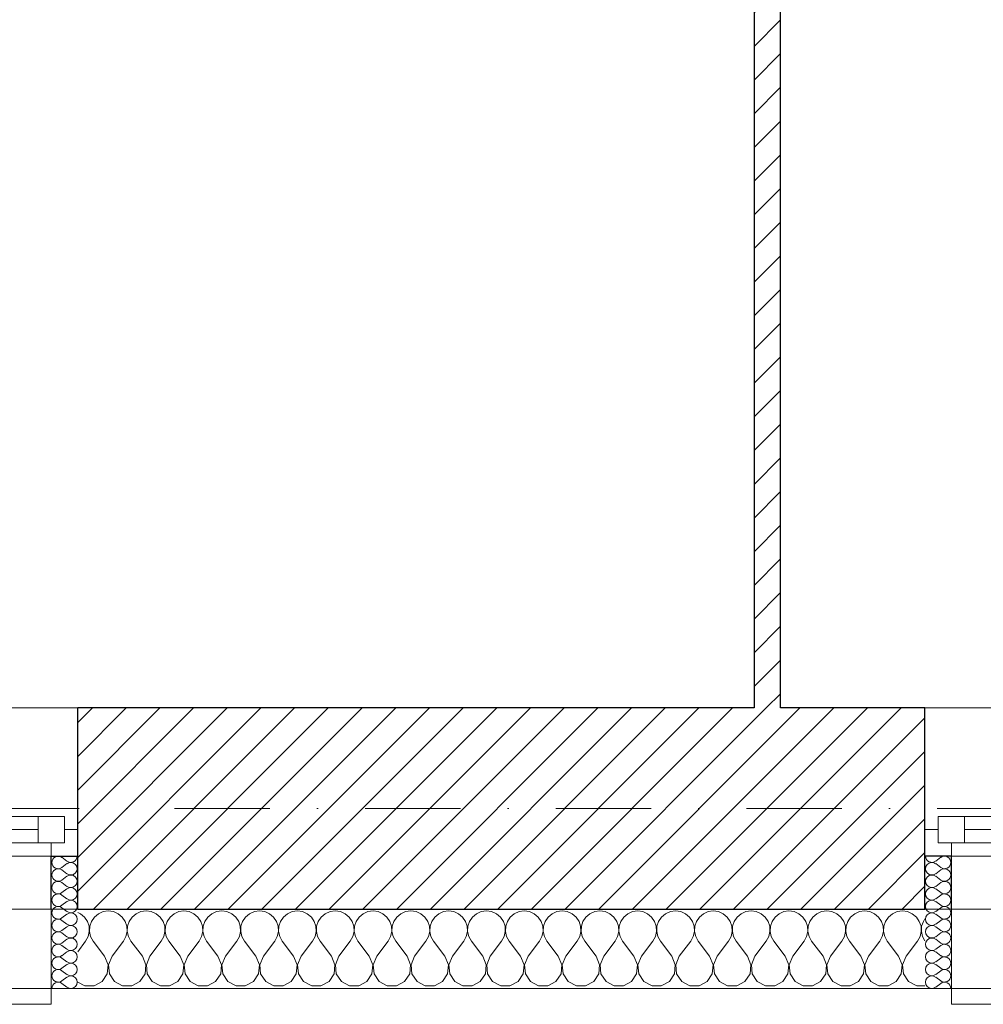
# Model space of a CAD drawing. Header units: millimetres. Extents: x -140780 to 266886, y -104422 to 233759.
# Tile 24 of 104: x 195261 to 197081, y 106825 to 108685. Entities that reach past the tile are written whole.
import ezdxf

# ---------------------------------------------------------------- set-up
doc = ezdxf.new("R2010")
doc.units = ezdxf.units.MM
doc.header["$MEASUREMENT"] = 0
doc.linetypes.add('Kropki i Kreski', pattern=[360, 180, -90, 0, -90])
doc.linetypes.add('Przerywana', pattern=[240, 120, -120])
for name, color, linetype in [('Konstrukcja - Siatki mod', 7, 'Continuous'), ('KR_INW', 7, 'Continuous'), ('NAPIS_SODON', 7, 'Continuous'), ('Okna ArchiCADa', 7, 'Continuous')]:
    doc.layers.add(name, color=color, linetype=linetype)
doc.layers.add('Konstrukcja - Siatki mod_Nr_pióra__48', color=7, linetype='Continuous', lineweight=15, true_color=0xa80f02)
doc.layers.add('KR_INW_Nr_pióra__102', color=7, linetype='Continuous', lineweight=5, true_color=0xcccccc)
for name, color, linetype, lineweight in [('KR_INW_Nr_pióra__101', 252, 'Continuous', 5), ('KR_INW_Nr_pióra__27', 7, 'Continuous', 25), ('KR_INW_Nr_pióra__47', 7, 'Continuous', 15), ('NAPIS_SODON_Nr_pióra__1', 7, 'Continuous', 13), ('Okna ArchiCADa_Nr_pióra__1', 7, 'Continuous', 13), ('Okna ArchiCADa_Nr_pióra__27', 7, 'Continuous', 25)]:
    doc.layers.add(name, color=color, linetype=linetype, lineweight=lineweight)
pattern_1 = [(45, (0, 0), (-31.819804, 31.819804), [])]

# ---------------------------------------------------------------- blocks, each defined once
blk = doc.blocks.new('Strop_1', base_point=(179225, 121523.3))
at = {"layer": 'NAPIS_SODON_Nr_pióra__1', "linetype": 'Continuous', "flags": 128}
blk.add_lwpolyline([(179225, 121523.3), (179225.9, 107003.8), (250898.3, 107008.3), (250897.4, 121527.8)], close=True, dxfattribs=at)
blk = doc.blocks.new('*X157')
at = {"layer": 'KR_INW_Nr_pióra__102', "linetype": 'Continuous'}
for p, q in [((195375.9, 106996.2), (195370.8, 106998.5)), ((195383.5, 106989.9), (195375.9, 106996.2)), ((195409.8, 106996.2), (195402.2, 106989.9)), ((195418.8, 107000.2), (195409.8, 106996.2)), ((195428.6, 107001.6), (195418.8, 107000.2)), ((195438.3, 107000.2), (195428.6, 107001.6)), ((195447.3, 106996.2), (195438.3, 107000.2)), ((195454.9, 106989.9), (195447.3, 106996.2)), ((195481.2, 106996.2), (195473.6, 106989.9)), ((195490.2, 107000.2), (195481.2, 106996.2)), ((195500, 107001.6), (195490.2, 107000.2)), ((195509.8, 107000.2), (195500, 107001.6)), ((195518.8, 106996.2), (195509.8, 107000.2)), ((195526.4, 106989.9), (195518.8, 106996.2)), ((195552.7, 106996.2), (195545.1, 106989.9)), ((195561.7, 107000.2), (195552.7, 106996.2)), ((195571.4, 107001.6), (195561.7, 107000.2)), ((195581.2, 107000.2), (195571.4, 107001.6)), ((195590.2, 106996.2), (195581.2, 107000.2)), ((195597.8, 106989.9), (195590.2, 106996.2)), ((195624.1, 106996.2), (195616.5, 106989.9)), ((195633.1, 107000.2), (195624.1, 106996.2)), ((195642.9, 107001.6), (195633.1, 107000.2)), ((195652.6, 107000.2), (195642.9, 107001.6)), ((195661.6, 106996.2), (195652.6, 107000.2)), ((195669.2, 106989.9), (195661.6, 106996.2)), ((195695.5, 106996.2), (195687.9, 106989.9)), ((195704.5, 107000.2), (195695.5, 106996.2)), ((195714.3, 107001.6), (195704.5, 107000.2)), ((195724, 107000.2), (195714.3, 107001.6)), ((195733.1, 106996.2), (195724, 107000.2)), ((195740.6, 106989.9), (195733.1, 106996.2)), ((195766.9, 106996.2), (195759.4, 106989.9)), ((195776, 107000.2), (195766.9, 106996.2)), ((195785.7, 107001.6), (195776, 107000.2)), ((195795.5, 107000.2), (195785.7, 107001.6)), ((195804.5, 106996.2), (195795.5, 107000.2)), ((195812.1, 106989.9), (195804.5, 106996.2)), ((195838.4, 106996.2), (195830.8, 106989.9)), ((195847.4, 107000.2), (195838.4, 106996.2)), ((195857.1, 107001.6), (195847.4, 107000.2)), ((195866.9, 107000.2), (195857.1, 107001.6)), ((195875.9, 106996.2), (195866.9, 107000.2)), ((195883.5, 106989.9), (195875.9, 106996.2)), ((195909.8, 106996.2), (195902.2, 106989.9)), ((195918.8, 107000.2), (195909.8, 106996.2)), ((195928.6, 107001.6), (195918.8, 107000.2)), ((195938.3, 107000.2), (195928.6, 107001.6)), ((195947.3, 106996.2), (195938.3, 107000.2)), ((195954.9, 106989.9), (195947.3, 106996.2)), ((195981.2, 106996.2), (195973.6, 106989.9)), ((195990.2, 107000.2), (195981.2, 106996.2)), ((196000, 107001.6), (195990.2, 107000.2)), ((196009.8, 107000.2), (196000, 107001.6)), ((196018.8, 106996.2), (196009.8, 107000.2)), ((196026.4, 106989.9), (196018.8, 106996.2)), ((196052.7, 106996.2), (196045.1, 106989.9)), ((196061.7, 107000.2), (196052.7, 106996.2)), ((196071.4, 107001.6), (196061.7, 107000.2)), ((196081.2, 107000.2), (196071.4, 107001.6)), ((196090.2, 106996.2), (196081.2, 107000.2)), ((196097.8, 106989.9), (196090.2, 106996.2)), ((196124.1, 106996.2), (196116.5, 106989.9)), ((196133.1, 107000.2), (196124.1, 106996.2)), ((196142.9, 107001.6), (196133.1, 107000.2)), ((196152.6, 107000.2), (196142.9, 107001.6)), ((196161.6, 106996.2), (196152.6, 107000.2)), ((196169.2, 106989.9), (196161.6, 106996.2)), ((196195.5, 106996.2), (196187.9, 106989.9)), ((196204.5, 107000.2), (196195.5, 106996.2)), ((196214.3, 107001.6), (196204.5, 107000.2)), ((196224, 107000.2), (196214.3, 107001.6)), ((196233.1, 106996.2), (196224, 107000.2)), ((196240.6, 106989.9), (196233.1, 106996.2)), ((196266.9, 106996.2), (196259.4, 106989.9)), ((196276, 107000.2), (196266.9, 106996.2)), ((196285.7, 107001.6), (196276, 107000.2)), ((196295.5, 107000.2), (196285.7, 107001.6)), ((196304.5, 106996.2), (196295.5, 107000.2)), ((196312.1, 106989.9), (196304.5, 106996.2)), ((196338.4, 106996.2), (196330.8, 106989.9)), ((196347.4, 107000.2), (196338.4, 106996.2)), ((196357.1, 107001.6), (196347.4, 107000.2)), ((196366.9, 107000.2), (196357.1, 107001.6)), ((196375.9, 106996.2), (196366.9, 107000.2)), ((196383.5, 106989.9), (196375.9, 106996.2)), ((196409.8, 106996.2), (196402.2, 106989.9)), ((196418.8, 107000.2), (196409.8, 106996.2)), ((196428.6, 107001.6), (196418.8, 107000.2)), ((196438.3, 107000.2), (196428.6, 107001.6)), ((196447.3, 106996.2), (196438.3, 107000.2)), ((196454.9, 106989.9), (196447.3, 106996.2)), ((196481.2, 106996.2), (196473.6, 106989.9)), ((196490.2, 107000.2), (196481.2, 106996.2)), ((196500, 107001.6), (196490.2, 107000.2)), ((196509.8, 107000.2), (196500, 107001.6)), ((196518.8, 106996.2), (196509.8, 107000.2)), ((196526.4, 106989.9), (196518.8, 106996.2)), ((196552.7, 106996.2), (196545.1, 106989.9)), ((196561.7, 107000.2), (196552.7, 106996.2)), ((196571.4, 107001.6), (196561.7, 107000.2)), ((196581.2, 107000.2), (196571.4, 107001.6)), ((196590.2, 106996.2), (196581.2, 107000.2)), ((196597.8, 106989.9), (196590.2, 106996.2)), ((196624.1, 106996.2), (196616.5, 106989.9)), ((196633.1, 107000.2), (196624.1, 106996.2)), ((196642.9, 107001.6), (196633.1, 107000.2)), ((196652.6, 107000.2), (196642.9, 107001.6)), ((196661.6, 106996.2), (196652.6, 107000.2)), ((196669.2, 106989.9), (196661.6, 106996.2)), ((196695.5, 106996.2), (196687.9, 106989.9)), ((196704.5, 107000.2), (196695.5, 106996.2)), ((196714.3, 107001.6), (196704.5, 107000.2)), ((196724, 107000.2), (196714.3, 107001.6)), ((196733.1, 106996.2), (196724, 107000.2)), ((196740.6, 106989.9), (196733.1, 106996.2)), ((196766.9, 106996.2), (196759.4, 106989.9)), ((196776, 107000.2), (196766.9, 106996.2)), ((196785.7, 107001.6), (196776, 107000.2)), ((196795.5, 107000.2), (196785.7, 107001.6)), ((196804.5, 106996.2), (196795.5, 107000.2)), ((196812.1, 106989.9), (196804.5, 106996.2)), ((196838.4, 106996.2), (196830.8, 106989.9)), ((196847.4, 107000.2), (196838.4, 106996.2)), ((196857.1, 107001.6), (196847.4, 107000.2)), ((196866.9, 107000.2), (196857.1, 107001.6)), ((196875.9, 106996.2), (196866.9, 107000.2)), ((196883.5, 106989.9), (196875.9, 106996.2)), ((196909.8, 106996.2), (196902.2, 106989.9)), ((196918.8, 107000.2), (196909.8, 106996.2)), ((196928.6, 107001.6), (196918.8, 107000.2)), ((196938.3, 107000.2), (196928.6, 107001.6)), ((196947.3, 106996.2), (196938.3, 107000.2)), ((196954.9, 106989.9), (196947.3, 106996.2)), ((195389.1, 106981.8), (195383.5, 106989.9)), ((195392.2, 106972.5), (195389.1, 106981.8)), ((195392.7, 106962.6), (195392.2, 106972.5)), ((195393.5, 106972.5), (195393, 106962.6)), ((195396.6, 106981.8), (195393.5, 106972.5)), ((195402.2, 106989.9), (195396.6, 106981.8)), ((195460.5, 106981.8), (195454.9, 106989.9)), ((195463.7, 106972.5), (195460.5, 106981.8)), ((195464.1, 106962.6), (195463.7, 106972.5)), ((195464.9, 106972.5), (195464.4, 106962.6)), ((195468.1, 106981.8), (195464.9, 106972.5)), ((195473.6, 106989.9), (195468.1, 106981.8)), ((195531.9, 106981.8), (195526.4, 106989.9)), ((195535.1, 106972.5), (195531.9, 106981.8)), ((195535.6, 106962.6), (195535.1, 106972.5)), ((195536.3, 106972.5), (195535.9, 106962.6)), ((195539.5, 106981.8), (195536.3, 106972.5)), ((195545.1, 106989.9), (195539.5, 106981.8)), ((195603.4, 106981.8), (195597.8, 106989.9)), ((195606.5, 106972.5), (195603.4, 106981.8)), ((195607, 106962.6), (195606.5, 106972.5)), ((195607.8, 106972.5), (195607.3, 106962.6)), ((195610.9, 106981.8), (195607.8, 106972.5)), ((195616.5, 106989.9), (195610.9, 106981.8)), ((195674.8, 106981.8), (195669.2, 106989.9)), ((195677.9, 106972.5), (195674.8, 106981.8)), ((195678.4, 106962.6), (195677.9, 106972.5)), ((195679.2, 106972.5), (195678.7, 106962.6)), ((195682.3, 106981.8), (195679.2, 106972.5)), ((195687.9, 106989.9), (195682.3, 106981.8)), ((195746.2, 106981.8), (195740.6, 106989.9)), ((195749.4, 106972.5), (195746.2, 106981.8)), ((195749.9, 106962.6), (195749.4, 106972.5)), ((195750.6, 106972.5), (195750.1, 106962.6)), ((195753.8, 106981.8), (195750.6, 106972.5)), ((195759.4, 106989.9), (195753.8, 106981.8)), ((195817.7, 106981.8), (195812.1, 106989.9)), ((195820.8, 106972.5), (195817.7, 106981.8)), ((195821.3, 106962.6), (195820.8, 106972.5)), ((195822.1, 106972.5), (195821.6, 106962.6)), ((195825.2, 106981.8), (195822.1, 106972.5)), ((195830.8, 106989.9), (195825.2, 106981.8)), ((195889.1, 106981.8), (195883.5, 106989.9)), ((195892.2, 106972.5), (195889.1, 106981.8)), ((195892.7, 106962.6), (195892.2, 106972.5)), ((195893.5, 106972.5), (195893, 106962.6)), ((195896.6, 106981.8), (195893.5, 106972.5)), ((195902.2, 106989.9), (195896.6, 106981.8)), ((195960.5, 106981.8), (195954.9, 106989.9)), ((195963.7, 106972.5), (195960.5, 106981.8)), ((195964.1, 106962.6), (195963.7, 106972.5)), ((195964.9, 106972.5), (195964.4, 106962.6)), ((195968.1, 106981.8), (195964.9, 106972.5)), ((195973.6, 106989.9), (195968.1, 106981.8)), ((196031.9, 106981.8), (196026.4, 106989.9)), ((196035.1, 106972.5), (196031.9, 106981.8)), ((196035.6, 106962.6), (196035.1, 106972.5)), ((196036.3, 106972.5), (196035.9, 106962.6)), ((196039.5, 106981.8), (196036.3, 106972.5)), ((196045.1, 106989.9), (196039.5, 106981.8)), ((196103.4, 106981.8), (196097.8, 106989.9)), ((196106.5, 106972.5), (196103.4, 106981.8)), ((196107, 106962.6), (196106.5, 106972.5)), ((196107.8, 106972.5), (196107.3, 106962.6)), ((196110.9, 106981.8), (196107.8, 106972.5)), ((196116.5, 106989.9), (196110.9, 106981.8)), ((196174.8, 106981.8), (196169.2, 106989.9)), ((196177.9, 106972.5), (196174.8, 106981.8)), ((196178.4, 106962.6), (196177.9, 106972.5)), ((196179.2, 106972.5), (196178.7, 106962.6)), ((196182.3, 106981.8), (196179.2, 106972.5)), ((196187.9, 106989.9), (196182.3, 106981.8)), ((196246.2, 106981.8), (196240.6, 106989.9)), ((196249.4, 106972.5), (196246.2, 106981.8)), ((196249.9, 106962.6), (196249.4, 106972.5)), ((196250.6, 106972.5), (196250.1, 106962.6)), ((196253.8, 106981.8), (196250.6, 106972.5)), ((196259.4, 106989.9), (196253.8, 106981.8)), ((196317.7, 106981.8), (196312.1, 106989.9)), ((196320.8, 106972.5), (196317.7, 106981.8)), ((196321.3, 106962.6), (196320.8, 106972.5)), ((196322.1, 106972.5), (196321.6, 106962.6)), ((196325.2, 106981.8), (196322.1, 106972.5)), ((196330.8, 106989.9), (196325.2, 106981.8)), ((196389.1, 106981.8), (196383.5, 106989.9)), ((196392.2, 106972.5), (196389.1, 106981.8)), ((196392.7, 106962.6), (196392.2, 106972.5)), ((196393.5, 106972.5), (196393, 106962.6)), ((196396.6, 106981.8), (196393.5, 106972.5)), ((196402.2, 106989.9), (196396.6, 106981.8)), ((196460.5, 106981.8), (196454.9, 106989.9)), ((196463.7, 106972.5), (196460.5, 106981.8)), ((196464.1, 106962.6), (196463.7, 106972.5)), ((196464.9, 106972.5), (196464.4, 106962.6)), ((196468.1, 106981.8), (196464.9, 106972.5)), ((196473.6, 106989.9), (196468.1, 106981.8)), ((196531.9, 106981.8), (196526.4, 106989.9)), ((196535.1, 106972.5), (196531.9, 106981.8)), ((196535.6, 106962.6), (196535.1, 106972.5)), ((196536.3, 106972.5), (196535.9, 106962.6)), ((196539.5, 106981.8), (196536.3, 106972.5)), ((196545.1, 106989.9), (196539.5, 106981.8)), ((196603.4, 106981.8), (196597.8, 106989.9)), ((196606.5, 106972.5), (196603.4, 106981.8)), ((196607, 106962.6), (196606.5, 106972.5)), ((196607.8, 106972.5), (196607.3, 106962.6)), ((196610.9, 106981.8), (196607.8, 106972.5)), ((196616.5, 106989.9), (196610.9, 106981.8)), ((196674.8, 106981.8), (196669.2, 106989.9)), ((196677.9, 106972.5), (196674.8, 106981.8)), ((196678.4, 106962.6), (196677.9, 106972.5)), ((196679.2, 106972.5), (196678.7, 106962.6)), ((196682.3, 106981.8), (196679.2, 106972.5)), ((196687.9, 106989.9), (196682.3, 106981.8)), ((196746.2, 106981.8), (196740.6, 106989.9)), ((196749.4, 106972.5), (196746.2, 106981.8)), ((196749.9, 106962.6), (196749.4, 106972.5)), ((196750.6, 106972.5), (196750.1, 106962.6)), ((196753.8, 106981.8), (196750.6, 106972.5)), ((196759.4, 106989.9), (196753.8, 106981.8)), ((196817.7, 106981.8), (196812.1, 106989.9)), ((196820.8, 106972.5), (196817.7, 106981.8)), ((196821.3, 106962.6), (196820.8, 106972.5)), ((196822.1, 106972.5), (196821.6, 106962.6)), ((196825.2, 106981.8), (196822.1, 106972.5)), ((196830.8, 106989.9), (196825.2, 106981.8)), ((196889.1, 106981.8), (196883.5, 106989.9)), ((196892.2, 106972.5), (196889.1, 106981.8)), ((196892.7, 106962.6), (196892.2, 106972.5)), ((196893.5, 106972.5), (196893, 106962.6)), ((196896.6, 106981.8), (196893.5, 106972.5)), ((196902.2, 106989.9), (196896.6, 106981.8)), ((196960.5, 106981.8), (196954.9, 106989.9)), ((196963.7, 106972.5), (196960.5, 106981.8)), ((196964.1, 106962.6), (196963.7, 106972.5)), ((196964.9, 106972.5), (196964.4, 106962.6)), ((196968.1, 106981.8), (196964.9, 106972.5)), ((196971.1, 106986.3), (196968.1, 106981.8)), ((195390.5, 106953.1), (195392.7, 106962.6)), ((195393, 106962.6), (195395.2, 106953.1)), ((195461.9, 106953.1), (195464.1, 106962.6)), ((195464.4, 106962.6), (195466.7, 106953.1)), ((195533.3, 106953.1), (195535.6, 106962.6)), ((195535.9, 106962.6), (195538.1, 106953.1)), ((195604.8, 106953.1), (195607, 106962.6)), ((195607.3, 106962.6), (195609.5, 106953.1)), ((195676.2, 106953.1), (195678.4, 106962.6)), ((195678.7, 106962.6), (195680.9, 106953.1)), ((195747.6, 106953.1), (195749.9, 106962.6)), ((195750.1, 106962.6), (195752.4, 106953.1)), ((195819.1, 106953.1), (195821.3, 106962.6)), ((195821.6, 106962.6), (195823.8, 106953.1)), ((195890.5, 106953.1), (195892.7, 106962.6)), ((195893, 106962.6), (195895.2, 106953.1)), ((195961.9, 106953.1), (195964.1, 106962.6)), ((195964.4, 106962.6), (195966.7, 106953.1)), ((196033.3, 106953.1), (196035.6, 106962.6)), ((196035.9, 106962.6), (196038.1, 106953.1)), ((196104.8, 106953.1), (196107, 106962.6)), ((196107.3, 106962.6), (196109.5, 106953.1)), ((196176.2, 106953.1), (196178.4, 106962.6)), ((196178.7, 106962.6), (196180.9, 106953.1)), ((196247.6, 106953.1), (196249.9, 106962.6)), ((196250.1, 106962.6), (196252.4, 106953.1)), ((196319.1, 106953.1), (196321.3, 106962.6)), ((196321.6, 106962.6), (196323.8, 106953.1)), ((196390.5, 106953.1), (196392.7, 106962.6)), ((196393, 106962.6), (196395.2, 106953.1)), ((196461.9, 106953.1), (196464.1, 106962.6)), ((196464.4, 106962.6), (196466.7, 106953.1)), ((196533.3, 106953.1), (196535.6, 106962.6)), ((196535.9, 106962.6), (196538.1, 106953.1)), ((196604.8, 106953.1), (196607, 106962.6)), ((196607.3, 106962.6), (196609.5, 106953.1)), ((196676.2, 106953.1), (196678.4, 106962.6)), ((196678.7, 106962.6), (196680.9, 106953.1)), ((196747.6, 106953.1), (196749.9, 106962.6)), ((196750.1, 106962.6), (196752.4, 106953.1)), ((196819.1, 106953.1), (196821.3, 106962.6)), ((196821.6, 106962.6), (196823.8, 106953.1)), ((196890.5, 106953.1), (196892.7, 106962.6)), ((196893, 106962.6), (196895.2, 106953.1)), ((196961.9, 106953.1), (196964.1, 106962.6)), ((196964.4, 106962.6), (196966.7, 106953.1)), ((195370.8, 106924.5), (195385.7, 106944.4)), ((195385.7, 106944.4), (195390.5, 106953.1)), ((195395.2, 106953.1), (195400, 106944.4)), ((195421.4, 106915.9), (195400, 106944.4)), ((195435.7, 106915.9), (195457.1, 106944.4)), ((195457.1, 106944.4), (195461.9, 106953.1)), ((195466.7, 106953.1), (195471.4, 106944.4)), ((195492.9, 106915.9), (195471.4, 106944.4)), ((195507.1, 106915.9), (195528.6, 106944.4)), ((195528.6, 106944.4), (195533.3, 106953.1)), ((195538.1, 106953.1), (195542.9, 106944.4)), ((195564.3, 106915.9), (195542.9, 106944.4)), ((195578.6, 106915.9), (195600, 106944.4)), ((195600, 106944.4), (195604.8, 106953.1)), ((195609.5, 106953.1), (195614.3, 106944.4)), ((195635.7, 106915.9), (195614.3, 106944.4)), ((195650, 106915.9), (195671.4, 106944.4)), ((195671.4, 106944.4), (195676.2, 106953.1)), ((195680.9, 106953.1), (195685.7, 106944.4)), ((195707.1, 106915.9), (195685.7, 106944.4)), ((195721.4, 106915.9), (195742.9, 106944.4)), ((195742.9, 106944.4), (195747.6, 106953.1)), ((195752.4, 106953.1), (195757.1, 106944.4)), ((195778.6, 106915.9), (195757.1, 106944.4)), ((195792.9, 106915.9), (195814.3, 106944.4)), ((195814.3, 106944.4), (195819.1, 106953.1)), ((195823.8, 106953.1), (195828.6, 106944.4)), ((195850, 106915.9), (195828.6, 106944.4)), ((195864.3, 106915.9), (195885.7, 106944.4)), ((195885.7, 106944.4), (195890.5, 106953.1)), ((195895.2, 106953.1), (195900, 106944.4)), ((195921.4, 106915.9), (195900, 106944.4)), ((195935.7, 106915.9), (195957.1, 106944.4)), ((195957.1, 106944.4), (195961.9, 106953.1)), ((195966.7, 106953.1), (195971.4, 106944.4)), ((195992.9, 106915.9), (195971.4, 106944.4)), ((196007.1, 106915.9), (196028.6, 106944.4)), ((196028.6, 106944.4), (196033.3, 106953.1)), ((196038.1, 106953.1), (196042.9, 106944.4)), ((196064.3, 106915.9), (196042.9, 106944.4)), ((196078.6, 106915.9), (196100, 106944.4)), ((196100, 106944.4), (196104.8, 106953.1)), ((196109.5, 106953.1), (196114.3, 106944.4)), ((196135.7, 106915.9), (196114.3, 106944.4)), ((196150, 106915.9), (196171.4, 106944.4)), ((196171.4, 106944.4), (196176.2, 106953.1)), ((196180.9, 106953.1), (196185.7, 106944.4)), ((196207.1, 106915.9), (196185.7, 106944.4)), ((196221.4, 106915.9), (196242.9, 106944.4)), ((196242.9, 106944.4), (196247.6, 106953.1)), ((196252.4, 106953.1), (196257.1, 106944.4)), ((196278.6, 106915.9), (196257.1, 106944.4)), ((196292.9, 106915.9), (196314.3, 106944.4)), ((196314.3, 106944.4), (196319.1, 106953.1)), ((196323.8, 106953.1), (196328.6, 106944.4)), ((196350, 106915.9), (196328.6, 106944.4)), ((196364.3, 106915.9), (196385.7, 106944.4)), ((196385.7, 106944.4), (196390.5, 106953.1)), ((196395.2, 106953.1), (196400, 106944.4)), ((196421.4, 106915.9), (196400, 106944.4)), ((196435.7, 106915.9), (196457.1, 106944.4)), ((196457.1, 106944.4), (196461.9, 106953.1)), ((196466.7, 106953.1), (196471.4, 106944.4)), ((196492.9, 106915.9), (196471.4, 106944.4)), ((196507.1, 106915.9), (196528.6, 106944.4)), ((196528.6, 106944.4), (196533.3, 106953.1)), ((196538.1, 106953.1), (196542.9, 106944.4)), ((196564.3, 106915.9), (196542.9, 106944.4)), ((196578.6, 106915.9), (196600, 106944.4)), ((196600, 106944.4), (196604.8, 106953.1)), ((196609.5, 106953.1), (196614.3, 106944.4)), ((196635.7, 106915.9), (196614.3, 106944.4)), ((196650, 106915.9), (196671.4, 106944.4)), ((196671.4, 106944.4), (196676.2, 106953.1)), ((196680.9, 106953.1), (196685.7, 106944.4)), ((196707.1, 106915.9), (196685.7, 106944.4)), ((196721.4, 106915.9), (196742.9, 106944.4)), ((196742.9, 106944.4), (196747.6, 106953.1)), ((196752.4, 106953.1), (196757.1, 106944.4)), ((196778.6, 106915.9), (196757.1, 106944.4)), ((196792.9, 106915.9), (196814.3, 106944.4)), ((196814.3, 106944.4), (196819.1, 106953.1)), ((196823.8, 106953.1), (196828.6, 106944.4)), ((196850, 106915.9), (196828.6, 106944.4)), ((196864.3, 106915.9), (196885.7, 106944.4)), ((196885.7, 106944.4), (196890.5, 106953.1)), ((196895.2, 106953.1), (196900, 106944.4)), ((196921.4, 106915.9), (196900, 106944.4)), ((196935.7, 106915.9), (196957.1, 106944.4)), ((196957.1, 106944.4), (196961.9, 106953.1)), ((196966.7, 106953.1), (196971.1, 106944.9)), ((195428.2, 106899.8), (195421.4, 106915.9)), ((195426.5, 106882.5), (195428.2, 106899.8)), ((195435.7, 106915.9), (195429, 106899.8)), ((195429, 106899.8), (195430.6, 106882.5)), ((195499.6, 106899.8), (195492.9, 106915.9)), ((195497.9, 106882.5), (195499.6, 106899.8)), ((195507.1, 106915.9), (195500.4, 106899.8)), ((195500.4, 106899.8), (195502.1, 106882.5)), ((195571, 106899.8), (195564.3, 106915.9)), ((195569.4, 106882.5), (195571, 106899.8)), ((195578.6, 106915.9), (195571.8, 106899.8)), ((195571.8, 106899.8), (195573.5, 106882.5)), ((195642.4, 106899.8), (195635.7, 106915.9)), ((195640.8, 106882.5), (195642.4, 106899.8)), ((195650, 106915.9), (195643.3, 106899.8)), ((195643.3, 106899.8), (195644.9, 106882.5)), ((195713.9, 106899.8), (195707.1, 106915.9)), ((195712.2, 106882.5), (195713.9, 106899.8)), ((195721.4, 106915.9), (195714.7, 106899.8)), ((195714.7, 106899.8), (195716.3, 106882.5)), ((195785.3, 106899.8), (195778.6, 106915.9)), ((195783.7, 106882.5), (195785.3, 106899.8)), ((195792.9, 106915.9), (195786.1, 106899.8)), ((195786.1, 106899.8), (195787.8, 106882.5)), ((195856.7, 106899.8), (195850, 106915.9)), ((195855.1, 106882.5), (195856.7, 106899.8)), ((195864.3, 106915.9), (195857.6, 106899.8)), ((195857.6, 106899.8), (195859.2, 106882.5)), ((195928.2, 106899.8), (195921.4, 106915.9)), ((195926.5, 106882.5), (195928.2, 106899.8)), ((195935.7, 106915.9), (195929, 106899.8)), ((195929, 106899.8), (195930.6, 106882.5)), ((195999.6, 106899.8), (195992.9, 106915.9)), ((195997.9, 106882.5), (195999.6, 106899.8)), ((196007.1, 106915.9), (196000.4, 106899.8)), ((196000.4, 106899.8), (196002.1, 106882.5)), ((196071, 106899.8), (196064.3, 106915.9)), ((196069.4, 106882.5), (196071, 106899.8)), ((196078.6, 106915.9), (196071.8, 106899.8)), ((196071.8, 106899.8), (196073.5, 106882.5)), ((196142.4, 106899.8), (196135.7, 106915.9)), ((196140.8, 106882.5), (196142.4, 106899.8)), ((196150, 106915.9), (196143.3, 106899.8)), ((196143.3, 106899.8), (196144.9, 106882.5)), ((196213.9, 106899.8), (196207.1, 106915.9)), ((196212.2, 106882.5), (196213.9, 106899.8)), ((196221.4, 106915.9), (196214.7, 106899.8)), ((196214.7, 106899.8), (196216.3, 106882.5)), ((196285.3, 106899.8), (196278.6, 106915.9)), ((196283.7, 106882.5), (196285.3, 106899.8)), ((196292.9, 106915.9), (196286.1, 106899.8)), ((196286.1, 106899.8), (196287.8, 106882.5)), ((196356.7, 106899.8), (196350, 106915.9)), ((196355.1, 106882.5), (196356.7, 106899.8)), ((196364.3, 106915.9), (196357.6, 106899.8)), ((196357.6, 106899.8), (196359.2, 106882.5)), ((196428.2, 106899.8), (196421.4, 106915.9)), ((196426.5, 106882.5), (196428.2, 106899.8)), ((196435.7, 106915.9), (196429, 106899.8)), ((196429, 106899.8), (196430.6, 106882.5)), ((196499.6, 106899.8), (196492.9, 106915.9)), ((196497.9, 106882.5), (196499.6, 106899.8)), ((196507.1, 106915.9), (196500.4, 106899.8)), ((196500.4, 106899.8), (196502.1, 106882.5)), ((196571, 106899.8), (196564.3, 106915.9)), ((196569.4, 106882.5), (196571, 106899.8)), ((196578.6, 106915.9), (196571.8, 106899.8)), ((196571.8, 106899.8), (196573.5, 106882.5)), ((196642.4, 106899.8), (196635.7, 106915.9)), ((196640.8, 106882.5), (196642.4, 106899.8)), ((196650, 106915.9), (196643.3, 106899.8)), ((196643.3, 106899.8), (196644.9, 106882.5)), ((196713.9, 106899.8), (196707.1, 106915.9)), ((196712.2, 106882.5), (196713.9, 106899.8)), ((196721.4, 106915.9), (196714.7, 106899.8)), ((196714.7, 106899.8), (196716.3, 106882.5)), ((196785.3, 106899.8), (196778.6, 106915.9)), ((196783.7, 106882.5), (196785.3, 106899.8)), ((196792.9, 106915.9), (196786.1, 106899.8)), ((196786.1, 106899.8), (196787.8, 106882.5)), ((196856.7, 106899.8), (196850, 106915.9)), ((196855.1, 106882.5), (196856.7, 106899.8)), ((196864.3, 106915.9), (196857.6, 106899.8)), ((196857.6, 106899.8), (196859.2, 106882.5)), ((196928.2, 106899.8), (196921.4, 106915.9)), ((196926.5, 106882.5), (196928.2, 106899.8)), ((196935.7, 106915.9), (196929, 106899.8)), ((196929, 106899.8), (196930.6, 106882.5)), ((195416.9, 106868), (195426.5, 106882.5)), ((195430.6, 106882.5), (195440.3, 106868)), ((195488.3, 106868), (195497.9, 106882.5)), ((195502.1, 106882.5), (195511.7, 106868)), ((195559.7, 106868), (195569.4, 106882.5)), ((195573.5, 106882.5), (195583.1, 106868)), ((195631.2, 106868), (195640.8, 106882.5)), ((195644.9, 106882.5), (195654.5, 106868)), ((195702.6, 106868), (195712.2, 106882.5)), ((195716.3, 106882.5), (195726, 106868)), ((195774, 106868), (195783.7, 106882.5)), ((195787.8, 106882.5), (195797.4, 106868)), ((195845.5, 106868), (195855.1, 106882.5)), ((195859.2, 106882.5), (195868.8, 106868)), ((195916.9, 106868), (195926.5, 106882.5)), ((195930.6, 106882.5), (195940.3, 106868)), ((195988.3, 106868), (195997.9, 106882.5)), ((196002.1, 106882.5), (196011.7, 106868)), ((196059.7, 106868), (196069.4, 106882.5)), ((196073.5, 106882.5), (196083.1, 106868)), ((196131.2, 106868), (196140.8, 106882.5)), ((196144.9, 106882.5), (196154.5, 106868)), ((196202.6, 106868), (196212.2, 106882.5)), ((196216.3, 106882.5), (196226, 106868)), ((196274, 106868), (196283.7, 106882.5)), ((196287.8, 106882.5), (196297.4, 106868)), ((196345.5, 106868), (196355.1, 106882.5)), ((196359.2, 106882.5), (196368.8, 106868)), ((196416.9, 106868), (196426.5, 106882.5)), ((196430.6, 106882.5), (196440.3, 106868)), ((196488.3, 106868), (196497.9, 106882.5)), ((196502.1, 106882.5), (196511.7, 106868)), ((196559.7, 106868), (196569.4, 106882.5)), ((196573.5, 106882.5), (196583.1, 106868)), ((196631.2, 106868), (196640.8, 106882.5)), ((196644.9, 106882.5), (196654.5, 106868)), ((196702.6, 106868), (196712.2, 106882.5)), ((196716.3, 106882.5), (196726, 106868)), ((196774, 106868), (196783.7, 106882.5)), ((196787.8, 106882.5), (196797.4, 106868)), ((196845.5, 106868), (196855.1, 106882.5)), ((196859.2, 106882.5), (196868.8, 106868)), ((196916.9, 106868), (196926.5, 106882.5)), ((196930.6, 106882.5), (196940.3, 106868)), ((195370.8, 106867), (195384.2, 106859.8)), ((195401.6, 106859.8), (195416.9, 106868)), ((195440.3, 106868), (195455.6, 106859.8)), ((195473, 106859.8), (195488.3, 106868)), ((195511.7, 106868), (195527, 106859.8)), ((195544.4, 106859.8), (195559.7, 106868)), ((195583.1, 106868), (195598.4, 106859.8)), ((195615.8, 106859.8), (195631.2, 106868)), ((195654.5, 106868), (195669.9, 106859.8)), ((195687.3, 106859.8), (195702.6, 106868)), ((195726, 106868), (195741.3, 106859.8)), ((195758.7, 106859.8), (195774, 106868)), ((195797.4, 106868), (195812.7, 106859.8)), ((195830.1, 106859.8), (195845.5, 106868)), ((195868.8, 106868), (195884.2, 106859.8)), ((195901.6, 106859.8), (195916.9, 106868)), ((195940.3, 106868), (195955.6, 106859.8)), ((195973, 106859.8), (195988.3, 106868)), ((196011.7, 106868), (196027, 106859.8)), ((196044.4, 106859.8), (196059.7, 106868)), ((196083.1, 106868), (196098.4, 106859.8)), ((196115.8, 106859.8), (196131.2, 106868)), ((196154.5, 106868), (196169.9, 106859.8)), ((196187.3, 106859.8), (196202.6, 106868)), ((196226, 106868), (196241.3, 106859.8)), ((196258.7, 106859.8), (196274, 106868)), ((196297.4, 106868), (196312.7, 106859.8)), ((196330.1, 106859.8), (196345.5, 106868)), ((196368.8, 106868), (196384.2, 106859.8)), ((196401.6, 106859.8), (196416.9, 106868)), ((196440.3, 106868), (196455.6, 106859.8)), ((196473, 106859.8), (196488.3, 106868)), ((196511.7, 106868), (196527, 106859.8)), ((196544.4, 106859.8), (196559.7, 106868)), ((196583.1, 106868), (196598.4, 106859.8)), ((196615.8, 106859.8), (196631.2, 106868)), ((196654.5, 106868), (196669.9, 106859.8)), ((196687.3, 106859.8), (196702.6, 106868)), ((196726, 106868), (196741.3, 106859.8)), ((196758.7, 106859.8), (196774, 106868)), ((196797.4, 106868), (196812.7, 106859.8)), ((196830.1, 106859.8), (196845.5, 106868)), ((196868.8, 106868), (196884.2, 106859.8)), ((196901.6, 106859.8), (196916.9, 106868)), ((196940.3, 106868), (196955.6, 106859.8)), ((195384.2, 106859.8), (195401.6, 106859.8)), ((195455.6, 106859.8), (195473, 106859.8)), ((195527, 106859.8), (195544.4, 106859.8)), ((195598.4, 106859.8), (195615.8, 106859.8)), ((195669.9, 106859.8), (195687.3, 106859.8)), ((195741.3, 106859.8), (195758.7, 106859.8)), ((195812.7, 106859.8), (195830.1, 106859.8)), ((195884.2, 106859.8), (195901.6, 106859.8)), ((195955.6, 106859.8), (195973, 106859.8)), ((196027, 106859.8), (196044.4, 106859.8)), ((196098.4, 106859.8), (196115.8, 106859.8)), ((196169.9, 106859.8), (196187.3, 106859.8)), ((196241.3, 106859.8), (196258.7, 106859.8)), ((196312.7, 106859.8), (196330.1, 106859.8)), ((196384.2, 106859.8), (196401.6, 106859.8)), ((196455.6, 106859.8), (196473, 106859.8)), ((196527, 106859.8), (196544.4, 106859.8)), ((196598.4, 106859.8), (196615.8, 106859.8)), ((196669.9, 106859.8), (196687.3, 106859.8)), ((196741.3, 106859.8), (196758.7, 106859.8)), ((196812.7, 106859.8), (196830.1, 106859.8)), ((196884.2, 106859.8), (196901.6, 106859.8)), ((196955.6, 106859.8), (196971.1, 106859.8))]:
    blk.add_line(p, q, dxfattribs=at)
blk = doc.blocks.new('*X187')
at = {"layer": 'KR_INW_Nr_pióra__102', "linetype": 'Continuous'}
for p, q in [((195350.5, 107095.6), (195341, 107102.8)), ((195350.5, 107090.9), (195341, 107083.7)), ((195350.5, 107071.8), (195341, 107079)), ((195350.5, 107067), (195341, 107059.9)), ((195350.5, 107048), (195341, 107055.1)), ((195350.5, 107043.2), (195341, 107036.1)), ((195350.5, 107024.2), (195341, 107031.3)), ((195350.5, 107019.4), (195341, 107012.3)), ((195350.5, 107000.4), (195341, 107007.5)), ((195350.5, 106995.6), (195341, 106988.5)), ((195350.5, 106976.6), (195341, 106983.7)), ((195350.5, 106971.8), (195341, 106964.7)), ((195350.5, 106952.8), (195341, 106959.9)), ((195350.5, 106948), (195341, 106940.9)), ((195350.5, 106929), (195341, 106936.1)), ((195350.5, 106924.2), (195341, 106917)), ((195350.5, 106905.1), (195341, 106912.3)), ((195350.5, 106900.4), (195341, 106893.2)), ((195350.5, 106881.3), (195341, 106888.5)), ((195350.5, 106876.6), (195341, 106869.4)), ((195350.5, 106857.5), (195341, 106864.7))]:
    blk.add_line(p, q, dxfattribs=at)
for centre, start, end in [((195333.9, 107093.2), 53.1301, 180), ((195357.7, 107105.1), 233.1301, 0), ((195333.9, 107093.2), 180, 306.8699), ((195357.7, 107081.3), 233.1301, 126.8699), ((195333.9, 107069.4), 53.1301, 180), ((195333.9, 107069.4), 180, 306.8699), ((195357.7, 107057.5), 233.1301, 126.8699), ((195333.9, 107045.6), 53.1301, 180), ((195333.9, 107045.6), 180, 306.8699), ((195333.9, 107021.8), 53.1301, 180), ((195357.7, 107033.7), 233.1301, 126.8699), ((195333.9, 107021.8), 180, 306.8699), ((195333.9, 106998), 53.1301, 180), ((195357.7, 107009.9), 233.1301, 126.8699), ((195333.9, 106998), 180, 306.8699), ((195357.7, 106986.1), 233.1301, 126.8699), ((195333.9, 106974.2), 53.1301, 180), ((195333.9, 106974.2), 180, 306.8699), ((195357.7, 106962.3), 233.1301, 126.8699), ((195333.9, 106950.4), 53.1301, 180), ((195333.9, 106950.4), 180, 306.8699), ((195333.9, 106926.6), 53.1301, 180), ((195357.7, 106938.5), 233.1301, 126.8699), ((195333.9, 106926.6), 180, 306.8699), ((195357.7, 106914.7), 233.1301, 126.8699), ((195333.9, 106902.8), 53.1301, 180), ((195333.9, 106902.8), 180, 306.8699), ((195357.7, 106890.9), 233.1301, 126.8699), ((195333.9, 106879), 53.1301, 180), ((195333.9, 106879), 180, 306.8699), ((195357.7, 106867), 233.1301, 126.8699), ((195333.9, 106855.1), 53.1301, 180)]:
    blk.add_arc(centre, 11.9, start, end, dxfattribs=at)
blk = doc.blocks.new('*X188')
at = {"layer": 'KR_INW_Nr_pióra__102', "linetype": 'Continuous'}
for p, q in [((196991.4, 107095.6), (197000.9, 107102.8)), ((196991.4, 107090.9), (197000.9, 107083.7)), ((196991.4, 107071.8), (197000.9, 107079)), ((196991.4, 107067), (197000.9, 107059.9)), ((196991.4, 107048), (197000.9, 107055.1)), ((196991.4, 107043.2), (197000.9, 107036.1)), ((196991.4, 107024.2), (197000.9, 107031.3)), ((196991.4, 107019.4), (197000.9, 107012.3)), ((196991.4, 107000.4), (197000.9, 107007.5)), ((196991.4, 106995.6), (197000.9, 106988.5)), ((196991.4, 106976.6), (197000.9, 106983.7)), ((196991.4, 106971.8), (197000.9, 106964.7)), ((196991.4, 106952.8), (197000.9, 106959.9)), ((196991.4, 106948), (197000.9, 106940.9)), ((196991.4, 106929), (197000.9, 106936.1)), ((196991.4, 106924.2), (197000.9, 106917)), ((196991.4, 106905.1), (197000.9, 106912.3)), ((196991.4, 106900.4), (197000.9, 106893.2)), ((196991.4, 106881.3), (197000.9, 106888.5)), ((196991.4, 106876.6), (197000.9, 106869.4)), ((196991.4, 106857.5), (197000.9, 106864.7))]:
    blk.add_line(p, q, dxfattribs=at)
for centre, start, end in [((196984.2, 107105.1), 180, 306.8699), ((197008, 107093.2), 0, 126.8699), ((196984.2, 107081.3), 53.1301, 306.8699), ((197008, 107093.2), 233.1301, 0), ((196984.2, 107057.5), 53.1301, 306.8699), ((197008, 107069.4), 0, 126.8699), ((197008, 107069.4), 233.1301, 0), ((197008, 107045.6), 0, 126.8699), ((196984.2, 107033.7), 53.1301, 306.8699), ((197008, 107045.6), 233.1301, 0), ((197008, 107021.8), 0, 126.8699), ((196984.2, 107009.9), 53.1301, 306.8699), ((197008, 107021.8), 233.1301, 0), ((197008, 106998), 0, 126.8699), ((196984.2, 106986.1), 53.1301, 306.8699), ((197008, 106998), 233.1301, 0), ((196984.2, 106962.3), 53.1301, 306.8699), ((197008, 106974.2), 0, 126.8699), ((197008, 106974.2), 233.1301, 0), ((197008, 106950.4), 0, 126.8699), ((196984.2, 106938.5), 53.1301, 306.8699), ((197008, 106950.4), 233.1301, 0), ((197008, 106926.6), 0, 126.8699), ((196984.2, 106914.7), 53.1301, 306.8699), ((197008, 106926.6), 233.1301, 0), ((196984.2, 106890.9), 53.1301, 306.8699), ((197008, 106902.8), 0, 126.8699), ((197008, 106902.8), 233.1301, 0), ((196984.2, 106867), 53.1301, 306.8699), ((197008, 106879), 0, 126.8699), ((197008, 106879), 233.1301, 0), ((197008, 106855.1), 0, 126.8699)]:
    blk.add_arc(centre, 11.9, start, end, dxfattribs=at)
blk = doc.blocks.new('Okno dwuskrzydłowe 19_5')
at = {"layer": 'Okna ArchiCADa_Nr_pióra__1', "linetype": 'Continuous'}
for p, q in [((-566.8, 230), (566.8, 230)), ((-541.8, 25), (-491.8, 25)), ((-541.8, -25), (-541.8, 25)), ((-491.8, 25), (-50, 25)), ((-491.8, 25), (-491.8, -25)), ((-491.8, 25), (-50, 25)), ((-50, -25), (-50, 25)), ((-50, 25), (0, 25)), ((0, 25), (0, -25)), ((0, 25), (50, 25)), ((0, -25), (0, 25)), ((50, 25), (491.8, 25)), ((50, 25), (50, -25)), ((50, 25), (491.8, 25)), ((491.8, -25), (491.8, 25)), ((491.8, 25), (541.8, 25)), ((541.8, 25), (541.8, -25)), ((-566.8, 0), (-541.8, 0)), ((-541.8, 0), (-541.8, -25)), ((-491.8, 0), (-50, 0)), ((50, 0), (491.8, 0)), ((541.8, -25), (541.8, 0)), ((541.8, 0), (566.8, 0)), ((-541.8, -25), (-516.8, -25)), ((-491.8, -25), (-541.8, -25)), ((-516.8, -25), (-516.8, -50)), ((-50, -25), (-491.8, -25)), ((0, -25), (-50, -25)), ((50, -25), (0, -25)), ((491.8, -25), (50, -25)), ((541.8, -25), (491.8, -25)), ((516.8, -50), (516.8, -25)), ((516.8, -25), (541.8, -25)), ((-516.8, -50), (-566.8, -50)), ((0, -50), (-516.8, -50)), ((516.8, -50), (0, -50)), ((566.8, -50), (516.8, -50)), ((-516.8, -300), (-516.8, -330)), ((516.8, -330), (516.8, -300)), ((-516.8, -330), (516.8, -330))]:
    blk.add_line(p, q, dxfattribs=at)
at = {"layer": 'Okna ArchiCADa_Nr_pióra__1', "linetype": 'Przerywana'}
blk.add_line((-516.8, -300), (516.8, -300), dxfattribs=at)
at = {"layer": 'Okna ArchiCADa_Nr_pióra__27', "linetype": 'Continuous'}
for p, q in [((-566.8, -50), (-566.8, 0)), ((566.8, -50), (566.8, 0)), ((-516.8, -50), (-566.8, -50)), ((516.8, -50), (566.8, -50))]:
    blk.add_line(p, q, dxfattribs=at)
blk = doc.blocks.new('Ściana_3', base_point=(179075.1, 106855.1))
at = {"layer": 'KR_INW_Nr_pióra__101', "linetype": 'Continuous'}
h = blk.add_hatch(dxfattribs=at)
h.set_pattern_fill('Cegła_licówka', color=256, style=0, pattern_type=2)
h.set_pattern_definition(pattern_1)
h.paths.add_polyline_path([(195370.8, 107155.1), (195370.8, 107105.1), (195370.8, 107005.1), (196971.1, 107005.1), (196971.1, 107105.1), (196971.1, 107155.1), (196971.1, 107385.1), (195370.8, 107385.1)])
at = {"layer": 'KR_INW_Nr_pióra__27', "linetype": 'Continuous'}
for p, q in [((195370.8, 107155.1), (195370.8, 107385.1)), ((196971.1, 107155.1), (196971.1, 107385.1)), ((195370.8, 107105.1), (195370.8, 107155.1)), ((196971.1, 107105.1), (196971.1, 107155.1)), ((195320.8, 107005.1), (195320.8, 107105.1)), ((195320.8, 107105.1), (195370.8, 107105.1)), ((195370.8, 107005.1), (195370.8, 107105.1)), ((196971.1, 107005.1), (196971.1, 107105.1)), ((197021.1, 107105.1), (196971.1, 107105.1)), ((197021.1, 107005.1), (197021.1, 107105.1)), ((195370.8, 107005.1), (196971.1, 107005.1))]:
    blk.add_line(p, q, dxfattribs=at)
at = {"layer": 'KR_INW_Nr_pióra__27', "linetype": 'Continuous', "flags": 128}
for points in [[(196648.3, 107385.1), (195370.8, 107385.1)], [(196971.1, 107385.1), (196698.3, 107385.1)]]:
    blk.add_lwpolyline(points, dxfattribs=at)
at = {"layer": 'KR_INW_Nr_pióra__47', "linetype": 'Continuous'}
for p, q in [((195370.8, 107105.1), (195320.8, 107105.1)), ((195320.8, 107105.1), (195320.8, 106855.1)), ((196971.1, 107105.1), (197021.1, 107105.1)), ((197021.1, 107105.1), (197021.1, 106855.1)), ((195320.8, 106855.1), (195320.8, 107005.1)), ((197021.1, 106855.1), (197021.1, 107005.1)), ((195370.8, 106855.1), (195320.8, 106855.1)), ((196971.1, 106855.1), (197021.1, 106855.1))]:
    blk.add_line(p, q, dxfattribs=at)
at = {"layer": 'KR_INW_Nr_pióra__47', "linetype": 'Continuous', "flags": 128}
blk.add_lwpolyline([(195370.8, 106855.1), (196971.1, 106855.1)], dxfattribs=at)
at = {"layer": 'KR_INW'}
for name in ['*X187', '*X188', '*X157']:
    blk.add_blockref(name, (0, 0), dxfattribs=at)
at = {"layer": 'Okna ArchiCADa', "color": 21, "linetype": 'Continuous', "lineweight": 13, "true_color": 0xff9955, "zscale": 1000}
for p in [(194804, 107155.1), (197537.9, 107155.1)]:
    blk.add_blockref('Okno dwuskrzydłowe 19_5', p, dxfattribs=at)
blk = doc.blocks.new('Ściana_93', base_point=(196648.3, 113397.6))
at = {"layer": 'KR_INW_Nr_pióra__101', "linetype": 'Continuous'}
h = blk.add_hatch(dxfattribs=at)
h.set_pattern_fill('Cegła_licówka', color=256, style=0, pattern_type=2)
h.set_pattern_definition(pattern_1)
h.paths.add_polyline_path([(196648.3, 107385.1), (196698.3, 107385.1), (196698.3, 111511.1), (196648.3, 111511.1)])
at = {"layer": 'KR_INW_Nr_pióra__27', "linetype": 'Continuous', "flags": 128}
for points in [[(196648.3, 111511.1), (196648.3, 107385.1)], [(196698.3, 107385.1), (196698.3, 111511.1)]]:
    blk.add_lwpolyline(points, dxfattribs=at)
blk = doc.blocks.new('Standardowy znacznik siatki_10')
at = {"layer": 'Konstrukcja - Siatki mod_Nr_pióra__48', "linetype": 'Kropki i Kreski'}
blk.add_line((1000, 0), (72912, 0), dxfattribs=at)

msp = doc.modelspace()

# ---------------------------------------------------------------- block references
at = {"layer": 'Konstrukcja - Siatki mod', "color": 8, "linetype": 'Continuous', "lineweight": 13, "zscale": 1000}
msp.add_blockref('Standardowy znacznik siatki_10', (177989.3, 107195.1), dxfattribs=at)
at = {"layer": 'KR_INW'}
for name, p in [('Ściana_93', (196648.3, 113397.6)), ('Ściana_3', (179075.1, 106855.1))]:
    msp.add_blockref(name, p, dxfattribs=at)
at = {"layer": 'NAPIS_SODON', "linetype": 'Continuous'}
msp.add_blockref('Strop_1', (179225, 121523.3), dxfattribs=at)

doc.saveas('drawing.dxf')
